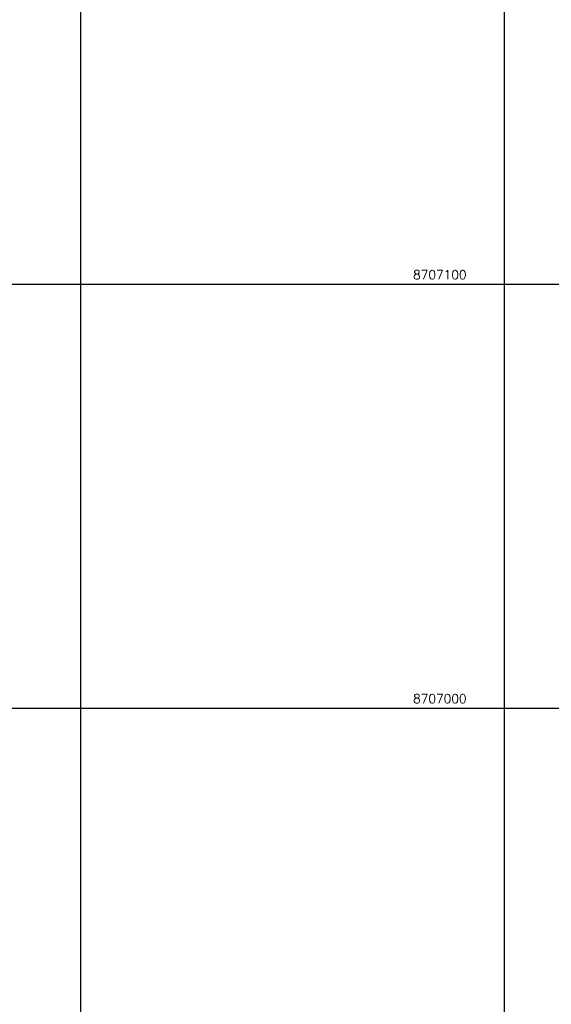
# Model space of a CAD drawing. Header units: millimetres. Extents: x 196436 to 199900, y 8705373 to 8708636.
# Tile 27 of 92: x 197586 to 197711, y 8706930 to 8707162. Entities that reach past the tile are written whole.
import ezdxf
from ezdxf.enums import TextEntityAlignment as Align

# ---------------------------------------------------------------- set-up
doc = ezdxf.new("R2010")
doc.units = ezdxf.units.MM
doc.header["$LTSCALE"] = 5
doc.layers.add('MALHA', color=9, linetype='Continuous')
doc.layers.add('TXT_COORD', color=3, linetype='Continuous')
doc.styles.add('GEOSIS', font='ROMANS.SHX')

msp = doc.modelspace()

# ---------------------------------------------------------------- linework, layer by layer
at = {"layer": 'MALHA'}
for p, q in [((197600, 8708635.599), (197600, 8705384.785)), ((197600, 8708635.599), (197600, 8705384.785)), ((197700, 8708635.599), (197700, 8705384.785)), ((197700, 8708635.599), (197700, 8705384.785))]:
    msp.add_line(p, q, dxfattribs=at)
at = {"layer": 'MALHA', "color": 7}
for p, q in [((196441.61, 8707100), (199000, 8707100)), ((196441.61, 8707000), (199000, 8707000))]:
    msp.add_line(p, q, dxfattribs=at)

# ---------------------------------------------------------------- texts
at = {"layer": 'TXT_COORD', "style": 'GEOSIS'}
for s, p in [('8707100', (197691.117, 8707100.558)), ('8707000', (197691.117, 8707000.558))]:
    msp.add_text(s, height=2.1, dxfattribs=at).set_placement(p, align=Align.BOTTOM_RIGHT)

doc.saveas('drawing.dxf')
